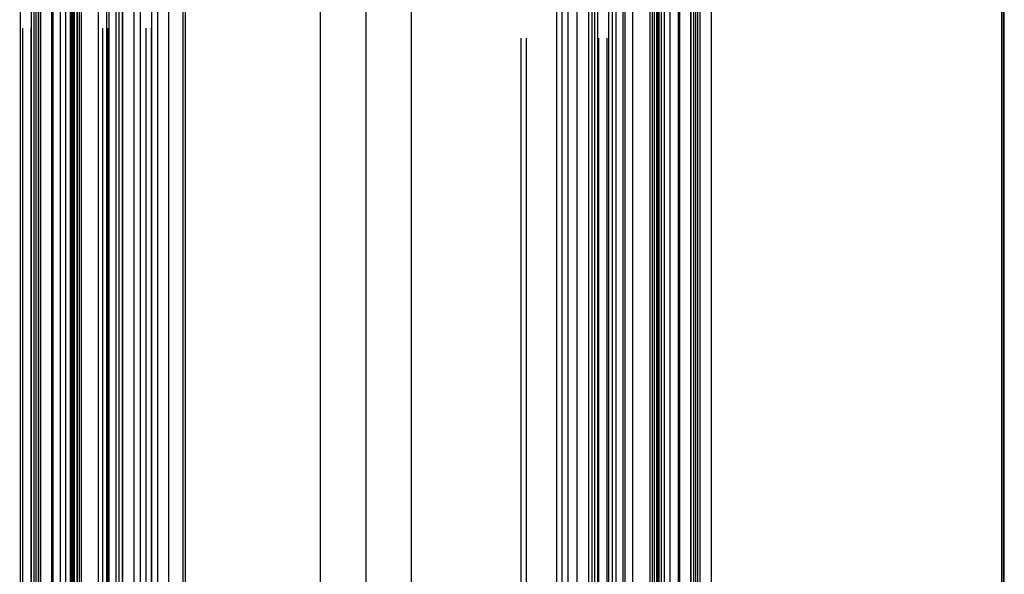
# Model space of a CAD drawing. Header units: millimetres. Extents: x 0 to 340, y -97 to 204.
# Tile 3 of 6: x 0 to 85, y 46 to 94. Entities that reach past the tile are written whole.
import ezdxf

# ---------------------------------------------------------------- set-up
doc = ezdxf.new("R2010")
doc.units = ezdxf.units.MM
doc.header["$MEASUREMENT"] = 0
doc.layers.add('Predefinito', color=5, linetype='Continuous')

msp = doc.modelspace()

# ---------------------------------------------------------------- linework, layer by layer
at = {"layer": 'Predefinito'}
for points in [[(1.582, -65.5), (1.582, 174.5)], [(3.049, -65.5), (3.049, 174.5)], [(4.516, 174.5), (4.516, -65.5)], [(5.494, -65.5), (5.494, 174.5)], [(6.962, -65.5), (6.962, 174.5)], [(8.429, 174.5), (8.429, -65.5)], [(51.429, 174.5), (51.429, -65.5)], [(52.896, -65.5), (52.896, 174.5)], [(54.364, 174.5), (54.364, -65.5)], [(55.342, 174.5), (55.342, -65.5)], [(56.809, -65.5), (56.809, 174.5)], [(58.276, 174.5), (58.276, -65.5)], [(1.196, -65), (1.196, 174)], [(1.389, 174.25), (1.389, -65.25)], [(4.813, -65.25), (4.813, 174.25)], [(5.109, -65), (5.109, 174)], [(5.109, 174), (5.109, -65)], [(5.302, 174.25), (5.302, -65.25)], [(8.725, -65.25), (8.725, 174.25)], [(9.022, 174), (9.022, -65)], [(26.016, 174), (26.016, -65)], [(29.929, 174), (29.929, -65)], [(29.929, 174), (29.929, -65)], [(33.842, 174), (33.842, -65)], [(50.836, -65), (50.836, 174)], [(51.133, -65.25), (51.133, 174.25)], [(54.556, 174.25), (54.556, -65.25)], [(54.749, -65), (54.749, 174)], [(54.749, -65), (54.749, 174)], [(55.045, -65.25), (55.045, 174.25)], [(58.469, 174.25), (58.469, -65.25)], [(58.662, 174), (58.662, -65)], [(0.218, 109), (0.218, 1)], [(1.196, 1), (1.196, 109)], [(1.759, 109), (1.759, 1)], [(1.932, 109), (1.932, 1)], [(1.967, 109), (1.967, 1)], [(2.91, 109), (2.91, 1)], [(4.694, 1), (4.694, 109)], [(4.901, 1), (4.901, 109)], [(7.628, 109), (7.628, 1)], [(7.836, 109), (7.836, 1)], [(9.022, 1), (9.022, 109)], [(10, 109), (10, 1)], [(10.528, 109), (10.528, 1)], [(11.506, 109), (11.506, 1)], [(12.033, 109), (12.033, 1)], [(13.012, 1), (13.012, 109)], [(14.198, 109), (14.198, 1)], [(14.405, 109), (14.405, 1)], [(49.412, 1), (49.412, 109)], [(49.62, 1), (49.62, 109)], [(48.093, 108), (48.093, 0)], [(48.093, 108), (48.093, 0)], [(49.071, 108), (49.071, 0)], [(49.071, 108), (49.071, 0)], [(49.858, 108), (49.858, 0)], [(49.858, 108), (49.858, 0)], [(50.836, 0), (50.836, 108)], [(50.836, 0), (50.836, 108)], [(52.022, 108), (52.022, 0)], [(52.022, 108), (52.022, 0)], [(52.23, 0), (52.23, 108)], [(52.23, 0), (52.23, 108)], [(54.957, 0), (54.957, 108)], [(54.957, 0), (54.957, 108)], [(55.164, 0), (55.164, 108)], [(55.164, 0), (55.164, 108)], [(56.896, 108), (56.896, 0)], [(56.896, 108), (56.896, 0)], [(57.875, 108), (57.875, 0)], [(57.875, 108), (57.875, 0)], [(57.891, 0), (57.891, 108)], [(57.891, 0), (57.891, 108)], [(58.099, 108), (58.099, 0)], [(58.099, 108), (58.099, 0)], [(58.662, 108), (58.662, 0)], [(58.662, 108), (58.662, 0)], [(59.64, 108), (59.64, 0)], [(59.64, 108), (59.64, 0)], [(3.645, 105), (3.645, 5)], [(4.134, 5), (4.134, 105)], [(4.623, 5), (4.623, 105)], [(84.627, 5), (84.627, 105)], [(84.731, 105), (84.731, 5)], [(84.835, 5), (84.835, 105)], [(46.327, 104), (46.327, 4)], [(46.327, 104), (46.327, 4)], [(46.816, 4), (46.816, 104)], [(46.816, 4), (46.816, 104)], [(47.305, 104), (47.305, 4)], [(47.305, 104), (47.305, 4)], [(55.131, 104), (55.131, 4)], [(55.131, 104), (55.131, 4)], [(55.62, 4), (55.62, 104)], [(55.62, 4), (55.62, 104)], [(56.109, 4), (56.109, 104)], [(56.109, 4), (56.109, 104)], [(0.425, 93.037), (0.425, 0.854)], [(1.14, 93.037), (1.14, 0.854)], [(7.331, 0.854), (7.331, 93.037)], [(7.796, 0.854), (7.796, 93.037)], [(11.011, 93.037), (11.011, 0.854)], [(11.476, 93.037), (11.476, 0.854)], [(43.296, 0), (43.296, 92.184)], [(43.296, 0), (43.296, 92.184)], [(43.761, 0), (43.761, 92.184)], [(43.761, 0), (43.761, 92.184)], [(49.952, 92.184), (49.952, 0)], [(49.952, 92.184), (49.952, 0)], [(50.667, 92.184), (50.667, 0)], [(50.667, 92.184), (50.667, 0)]]:
    msp.add_lwpolyline(points, dxfattribs=at)
at = {"layer": 'Predefinito', "extrusion": (0, 1, 0)}
for points in [[(-3.739, 16.101), (-2.904, 16.278)], [(-71.256, 1.915), (-71.433, 2.75)], [(-40.585, 189.637), (-39.75, 189.815)], [(-40.585, 189.637), (-39.75, 189.815)], [(-47.265, 188.219), (-48.1, 188.042)], [(-47.265, 188.219), (-48.1, 188.042)], [(-0.218, 4.077), (-0.209, 4.033), (-0.201, 3.989), (-0.195, 3.945), (-0.189, 3.9), (-0.184, 3.854), (-0.18, 3.808), (-0.177, 3.761), (-0.175, 3.714), (-0.174, 3.667), (-0.175, 3.619), (-0.177, 3.571), (-0.179, 3.523), (-0.183, 3.474), (-0.188, 3.425), (-0.195, 3.377), (-0.203, 3.328), (-0.211, 3.279), (-0.222, 3.23), (-0.233, 3.181), (-0.246, 3.132), (-0.26, 3.083), (-0.275, 3.035), (-0.292, 2.987), (-0.31, 2.939), (-0.329, 2.891), (-0.349, 2.844), (-0.371, 2.797), (-0.394, 2.751), (-0.418, 2.705), (-0.443, 2.66), (-0.47, 2.616), (-0.497, 2.572), (-0.526, 2.529), (-0.556, 2.487), (-0.587, 2.445), (-0.619, 2.405), (-0.652, 2.365), (-0.686, 2.326), (-0.721, 2.288), (-0.756, 2.251), (-0.793, 2.216), (-0.83, 2.181), (-0.868, 2.147), (-0.907, 2.115), (-0.946, 2.083), (-0.986, 2.053), (-1.027, 2.024), (-1.068, 1.995), (-1.11, 1.969), (-1.152, 1.943), (-1.194, 1.918), (-1.237, 1.895), (-1.28, 1.873), (-1.323, 1.852), (-1.366, 1.832), (-1.41, 1.813), (-1.454, 1.796), (-1.497, 1.78), (-1.541, 1.764), (-1.585, 1.75), (-1.629, 1.738), (-1.672, 1.726), (-1.716, 1.715), (-1.759, 1.705)], [(-3.645, 20.217), (-0.218, 4.077)], [(-1.196, 3.869), (-1.192, 3.848), (-1.188, 3.825), (-1.185, 3.803), (-1.182, 3.781), (-1.179, 3.758), (-1.177, 3.735), (-1.176, 3.711), (-1.175, 3.688), (-1.174, 3.664), (-1.175, 3.64), (-1.175, 3.616), (-1.177, 3.592), (-1.179, 3.568), (-1.181, 3.544), (-1.185, 3.519), (-1.188, 3.495), (-1.193, 3.47), (-1.198, 3.446), (-1.204, 3.421), (-1.21, 3.397), (-1.217, 3.372), (-1.225, 3.348), (-1.233, 3.324), (-1.242, 3.3), (-1.252, 3.276), (-1.262, 3.253), (-1.273, 3.229), (-1.284, 3.206), (-1.296, 3.183), (-1.309, 3.161), (-1.322, 3.139), (-1.336, 3.117), (-1.35, 3.095), (-1.365, 3.074), (-1.381, 3.053), (-1.397, 3.033), (-1.413, 3.013), (-1.43, 2.994), (-1.447, 2.975), (-1.465, 2.956), (-1.484, 2.939), (-1.502, 2.921), (-1.521, 2.904), (-1.541, 2.888), (-1.56, 2.872), (-1.58, 2.857), (-1.601, 2.843), (-1.621, 2.829), (-1.642, 2.815), (-1.663, 2.802), (-1.684, 2.79), (-1.706, 2.778), (-1.727, 2.767), (-1.749, 2.757), (-1.77, 2.747), (-1.792, 2.738), (-1.814, 2.729), (-1.836, 2.721), (-1.858, 2.713), (-1.88, 2.706), (-1.902, 2.7), (-1.923, 2.694), (-1.945, 2.688), (-1.967, 2.683)], [(-1.196, 3.869), (-4.623, 20.009)], [(-1.196, 3.869), (-1.582, 3.276)], [(-50.836, 237.657), (-1.196, 3.869)], [(-4.516, 2.653), (-1.582, 3.276)], [(-7.628, 0.459), (-1.759, 1.705)], [(-1.967, 2.683), (-7.836, 1.437)], [(-3.645, 20.217), (-4.623, 20.009)], [(-5.109, 3.038), (-4.516, 2.653)], [(-5.109, 3.038), (-5.494, 2.446)], [(-54.749, 236.827), (-5.109, 3.038)], [(-5.109, 3.038), (-54.749, 236.827)], [(-8.429, 1.822), (-5.494, 2.446)], [(-10, 2), (-9.99, 1.957), (-9.98, 1.913), (-9.968, 1.87), (-9.955, 1.826), (-9.941, 1.782), (-9.926, 1.738), (-9.909, 1.695), (-9.892, 1.651), (-9.873, 1.607), (-9.853, 1.564), (-9.832, 1.521), (-9.81, 1.478), (-9.787, 1.435), (-9.762, 1.393), (-9.737, 1.351), (-9.71, 1.309), (-9.682, 1.268), (-9.652, 1.227), (-9.622, 1.187), (-9.591, 1.148), (-9.558, 1.109), (-9.524, 1.071), (-9.49, 1.034), (-9.454, 0.997), (-9.417, 0.961), (-9.379, 0.927), (-9.34, 0.893), (-9.301, 0.86), (-9.26, 0.828), (-9.219, 0.797), (-9.176, 0.767), (-9.133, 0.738), (-9.089, 0.711), (-9.045, 0.684), (-9, 0.659), (-8.954, 0.635), (-8.908, 0.612), (-8.861, 0.59), (-8.814, 0.57), (-8.766, 0.551), (-8.719, 0.533), (-8.67, 0.516), (-8.622, 0.501), (-8.573, 0.487), (-8.524, 0.474), (-8.475, 0.463), (-8.426, 0.452), (-8.378, 0.443), (-8.329, 0.436), (-8.28, 0.429), (-8.231, 0.424), (-8.183, 0.42), (-8.134, 0.417), (-8.086, 0.416), (-8.039, 0.415), (-7.991, 0.416), (-7.944, 0.418), (-7.898, 0.421), (-7.851, 0.425), (-7.806, 0.43), (-7.761, 0.436), (-7.716, 0.442), (-7.672, 0.45), (-7.628, 0.459)], [(-9.022, 2.208), (-9.017, 2.186), (-9.012, 2.164), (-9.006, 2.142), (-8.999, 2.121), (-8.992, 2.099), (-8.985, 2.077), (-8.976, 2.055), (-8.968, 2.033), (-8.958, 2.011), (-8.948, 1.99), (-8.938, 1.968), (-8.927, 1.947), (-8.915, 1.925), (-8.903, 1.904), (-8.89, 1.883), (-8.877, 1.862), (-8.863, 1.842), (-8.848, 1.821), (-8.833, 1.801), (-8.817, 1.782), (-8.801, 1.762), (-8.784, 1.743), (-8.767, 1.725), (-8.749, 1.706), (-8.73, 1.688), (-8.711, 1.671), (-8.692, 1.654), (-8.672, 1.638), (-8.652, 1.622), (-8.631, 1.606), (-8.61, 1.591), (-8.588, 1.577), (-8.567, 1.563), (-8.544, 1.55), (-8.522, 1.537), (-8.499, 1.525), (-8.476, 1.514), (-8.452, 1.503), (-8.429, 1.493), (-8.405, 1.483), (-8.381, 1.474), (-8.357, 1.466), (-8.333, 1.458), (-8.308, 1.451), (-8.284, 1.445), (-8.26, 1.439), (-8.235, 1.434), (-8.211, 1.429), (-8.186, 1.426), (-8.162, 1.422), (-8.137, 1.42), (-8.113, 1.418), (-8.089, 1.416), (-8.065, 1.416), (-8.041, 1.415), (-8.017, 1.416), (-7.994, 1.417), (-7.971, 1.418), (-7.947, 1.42), (-7.925, 1.422), (-7.902, 1.425), (-7.88, 1.429), (-7.858, 1.433), (-7.836, 1.437)], [(-9.022, 2.208), (-8.429, 1.822)], [(-12.033, 16.391), (-9.022, 2.208)], [(-9.022, 2.208), (-58.662, 235.996)], [(-10, 2), (-13.012, 16.184)], [(-14.405, 17.932), (-14.362, 17.941), (-14.318, 17.949), (-14.273, 17.956), (-14.228, 17.962), (-14.182, 17.967), (-14.136, 17.971), (-14.089, 17.974), (-14.042, 17.975), (-13.995, 17.976), (-13.947, 17.976), (-13.899, 17.974), (-13.851, 17.971), (-13.802, 17.967), (-13.754, 17.962), (-13.705, 17.956), (-13.656, 17.948), (-13.607, 17.939), (-13.558, 17.929), (-13.509, 17.917), (-13.46, 17.905), (-13.412, 17.891), (-13.363, 17.875), (-13.315, 17.859), (-13.267, 17.841), (-13.219, 17.822), (-13.172, 17.801), (-13.125, 17.78), (-13.079, 17.757), (-13.034, 17.733), (-12.988, 17.707), (-12.944, 17.681), (-12.9, 17.653), (-12.857, 17.624), (-12.815, 17.595), (-12.773, 17.564), (-12.733, 17.532), (-12.693, 17.499), (-12.654, 17.465), (-12.616, 17.43), (-12.58, 17.394), (-12.544, 17.358), (-12.509, 17.32), (-12.475, 17.282), (-12.443, 17.244), (-12.411, 17.204), (-12.381, 17.164), (-12.352, 17.124), (-12.324, 17.082), (-12.297, 17.041), (-12.271, 16.999), (-12.247, 16.956), (-12.223, 16.914), (-12.201, 16.871), (-12.18, 16.828), (-12.16, 16.784), (-12.142, 16.741), (-12.124, 16.697), (-12.108, 16.653), (-12.093, 16.609), (-12.079, 16.566), (-12.066, 16.522), (-12.054, 16.478), (-12.043, 16.435), (-12.033, 16.391)], [(-14.198, 16.954), (-14.176, 16.959), (-14.154, 16.963), (-14.131, 16.966), (-14.109, 16.969), (-14.086, 16.971), (-14.063, 16.973), (-14.04, 16.975), (-14.016, 16.976), (-13.992, 16.976), (-13.969, 16.976), (-13.944, 16.975), (-13.92, 16.974), (-13.896, 16.972), (-13.872, 16.969), (-13.847, 16.966), (-13.823, 16.962), (-13.798, 16.958), (-13.774, 16.953), (-13.749, 16.947), (-13.725, 16.94), (-13.701, 16.933), (-13.676, 16.926), (-13.652, 16.917), (-13.628, 16.908), (-13.605, 16.899), (-13.581, 16.889), (-13.558, 16.878), (-13.535, 16.866), (-13.512, 16.854), (-13.489, 16.842), (-13.467, 16.828), (-13.445, 16.815), (-13.423, 16.8), (-13.402, 16.785), (-13.382, 16.77), (-13.361, 16.754), (-13.341, 16.737), (-13.322, 16.72), (-13.303, 16.703), (-13.285, 16.685), (-13.267, 16.667), (-13.249, 16.648), (-13.233, 16.629), (-13.216, 16.61), (-13.201, 16.59), (-13.185, 16.57), (-13.171, 16.55), (-13.157, 16.529), (-13.143, 16.508), (-13.13, 16.487), (-13.118, 16.466), (-13.107, 16.445), (-13.095, 16.423), (-13.085, 16.402), (-13.075, 16.38), (-13.066, 16.358), (-13.057, 16.336), (-13.049, 16.315), (-13.041, 16.293), (-13.034, 16.271), (-13.028, 16.249), (-13.022, 16.227), (-13.016, 16.205), (-13.012, 16.184)], [(-84.627, 2), (-14.198, 16.954)], [(-14.405, 17.932), (-84.835, 2.978)], [(-50.836, 237.657), (-51.429, 238.043)], [(-51.429, 238.043), (-54.364, 237.42)], [(-54.749, 236.827), (-54.364, 237.42)], [(-54.749, 236.827), (-55.342, 237.212)], [(-55.342, 237.212), (-58.276, 236.589)], [(-58.662, 235.996), (-58.276, 236.589)], [(-84.627, 2), (-84.835, 2.978)], [(-49.858, 237.865), (-46.327, 221.236)], [(-47.305, 221.028), (-46.327, 221.236)], [(-49.858, 237.865), (-46.327, 221.236)], [(-47.305, 221.028), (-46.327, 221.236)], [(-47.305, 221.028), (-50.836, 237.657)], [(-47.305, 221.028), (-50.836, 237.657)], [(-49.858, 237.865), (-49.868, 237.908), (-49.878, 237.952), (-49.89, 237.995), (-49.903, 238.039), (-49.917, 238.083), (-49.932, 238.127), (-49.949, 238.17), (-49.966, 238.214), (-49.985, 238.258), (-50.005, 238.301), (-50.026, 238.344), (-50.048, 238.387), (-50.071, 238.43), (-50.096, 238.472), (-50.121, 238.514), (-50.148, 238.556), (-50.176, 238.597), (-50.206, 238.638), (-50.236, 238.678), (-50.267, 238.717), (-50.3, 238.756), (-50.334, 238.794), (-50.368, 238.831), (-50.404, 238.868), (-50.441, 238.904), (-50.479, 238.938), (-50.518, 238.972), (-50.557, 239.005), (-50.598, 239.037), (-50.639, 239.068), (-50.682, 239.098), (-50.725, 239.127), (-50.769, 239.154), (-50.813, 239.181), (-50.858, 239.206), (-50.904, 239.23), (-50.95, 239.253), (-50.997, 239.275), (-51.044, 239.295), (-51.092, 239.314), (-51.139, 239.332), (-51.188, 239.349), (-51.236, 239.364), (-51.285, 239.378), (-51.334, 239.391), (-51.383, 239.403), (-51.432, 239.413), (-51.48, 239.422), (-51.529, 239.429), (-51.578, 239.436), (-51.627, 239.441), (-51.675, 239.445), (-51.724, 239.448), (-51.772, 239.449), (-51.819, 239.45), (-51.867, 239.449), (-51.914, 239.447), (-51.96, 239.444), (-52.007, 239.44), (-52.052, 239.435), (-52.098, 239.43), (-52.142, 239.423), (-52.186, 239.415), (-52.23, 239.406)], [(-49.858, 237.865), (-49.868, 237.908), (-49.878, 237.952), (-49.89, 237.995), (-49.903, 238.039), (-49.917, 238.083), (-49.932, 238.127), (-49.949, 238.17), (-49.966, 238.214), (-49.985, 238.258), (-50.005, 238.301), (-50.026, 238.344), (-50.048, 238.387), (-50.071, 238.43), (-50.096, 238.472), (-50.121, 238.514), (-50.148, 238.556), (-50.176, 238.597), (-50.206, 238.638), (-50.236, 238.678), (-50.267, 238.717), (-50.3, 238.756), (-50.334, 238.794), (-50.368, 238.831), (-50.404, 238.868), (-50.441, 238.904), (-50.479, 238.938), (-50.518, 238.972), (-50.557, 239.005), (-50.598, 239.037), (-50.639, 239.068), (-50.682, 239.098), (-50.725, 239.127), (-50.769, 239.154), (-50.813, 239.181), (-50.858, 239.206), (-50.904, 239.23), (-50.95, 239.253), (-50.997, 239.275), (-51.044, 239.295), (-51.092, 239.314), (-51.139, 239.332), (-51.188, 239.349), (-51.236, 239.364), (-51.285, 239.378), (-51.334, 239.391), (-51.383, 239.403), (-51.432, 239.413), (-51.48, 239.422), (-51.529, 239.429), (-51.578, 239.436), (-51.627, 239.441), (-51.675, 239.445), (-51.724, 239.448), (-51.772, 239.449), (-51.819, 239.45), (-51.867, 239.449), (-51.914, 239.447), (-51.96, 239.444), (-52.007, 239.44), (-52.052, 239.435), (-52.098, 239.43), (-52.142, 239.423), (-52.186, 239.415), (-52.23, 239.406)], [(-50.836, 237.657), (-50.841, 237.679), (-50.846, 237.701), (-50.852, 237.723), (-50.859, 237.744), (-50.866, 237.766), (-50.873, 237.788), (-50.882, 237.81), (-50.89, 237.832), (-50.9, 237.854), (-50.91, 237.875), (-50.92, 237.897), (-50.931, 237.919), (-50.943, 237.94), (-50.955, 237.961), (-50.968, 237.982), (-50.981, 238.003), (-50.995, 238.023), (-51.01, 238.044), (-51.025, 238.064), (-51.041, 238.083), (-51.057, 238.103), (-51.074, 238.122), (-51.091, 238.141), (-51.109, 238.159), (-51.128, 238.177), (-51.147, 238.194), (-51.166, 238.211), (-51.186, 238.227), (-51.206, 238.243), (-51.227, 238.259), (-51.248, 238.274), (-51.27, 238.288), (-51.291, 238.302), (-51.314, 238.315), (-51.336, 238.328), (-51.359, 238.34), (-51.382, 238.351), (-51.406, 238.362), (-51.429, 238.373), (-51.453, 238.382), (-51.477, 238.391), (-51.501, 238.399), (-51.525, 238.407), (-51.55, 238.414), (-51.574, 238.42), (-51.598, 238.426), (-51.623, 238.431), (-51.647, 238.436), (-51.672, 238.439), (-51.696, 238.443), (-51.721, 238.445), (-51.745, 238.447), (-51.769, 238.449), (-51.793, 238.449), (-51.817, 238.45), (-51.841, 238.449), (-51.864, 238.448), (-51.887, 238.447), (-51.911, 238.445), (-51.933, 238.443), (-51.956, 238.44), (-51.978, 238.436), (-52, 238.432), (-52.022, 238.428)], [(-50.836, 237.657), (-50.841, 237.679), (-50.846, 237.701), (-50.852, 237.723), (-50.859, 237.744), (-50.866, 237.766), (-50.873, 237.788), (-50.882, 237.81), (-50.89, 237.832), (-50.9, 237.854), (-50.91, 237.875), (-50.92, 237.897), (-50.931, 237.919), (-50.943, 237.94), (-50.955, 237.961), (-50.968, 237.982), (-50.981, 238.003), (-50.995, 238.023), (-51.01, 238.044), (-51.025, 238.064), (-51.041, 238.083), (-51.057, 238.103), (-51.074, 238.122), (-51.091, 238.141), (-51.109, 238.159), (-51.128, 238.177), (-51.147, 238.194), (-51.166, 238.211), (-51.186, 238.227), (-51.206, 238.243), (-51.227, 238.259), (-51.248, 238.274), (-51.27, 238.288), (-51.291, 238.302), (-51.314, 238.315), (-51.336, 238.328), (-51.359, 238.34), (-51.382, 238.351), (-51.406, 238.362), (-51.429, 238.373), (-51.453, 238.382), (-51.477, 238.391), (-51.501, 238.399), (-51.525, 238.407), (-51.55, 238.414), (-51.574, 238.42), (-51.598, 238.426), (-51.623, 238.431), (-51.647, 238.436), (-51.672, 238.439), (-51.696, 238.443), (-51.721, 238.445), (-51.745, 238.447), (-51.769, 238.449), (-51.793, 238.449), (-51.817, 238.45), (-51.841, 238.449), (-51.864, 238.448), (-51.887, 238.447), (-51.911, 238.445), (-51.933, 238.443), (-51.956, 238.44), (-51.978, 238.436), (-52, 238.432), (-52.022, 238.428)], [(-57.891, 237.182), (-52.022, 238.428)], [(-57.891, 237.182), (-52.022, 238.428)], [(-52.23, 239.406), (-58.099, 238.16)], [(-52.23, 239.406), (-58.099, 238.16)], [(-58.662, 235.996), (-55.131, 219.367)], [(-56.109, 219.159), (-55.131, 219.367)], [(-58.662, 235.996), (-55.131, 219.367)], [(-56.109, 219.159), (-55.131, 219.367)], [(-56.109, 219.159), (-59.64, 235.788)], [(-56.109, 219.159), (-59.64, 235.788)], [(-58.662, 235.996), (-58.666, 236.018), (-58.67, 236.04), (-58.673, 236.062), (-58.676, 236.085), (-58.679, 236.107), (-58.681, 236.13), (-58.682, 236.154), (-58.683, 236.177), (-58.684, 236.201), (-58.683, 236.225), (-58.683, 236.249), (-58.681, 236.273), (-58.679, 236.297), (-58.677, 236.322), (-58.673, 236.346), (-58.67, 236.37), (-58.665, 236.395), (-58.66, 236.419), (-58.654, 236.444), (-58.648, 236.468), (-58.641, 236.493), (-58.633, 236.517), (-58.625, 236.541), (-58.616, 236.565), (-58.606, 236.589), (-58.596, 236.612), (-58.585, 236.636), (-58.574, 236.659), (-58.562, 236.682), (-58.549, 236.704), (-58.536, 236.726), (-58.522, 236.748), (-58.508, 236.77), (-58.493, 236.791), (-58.477, 236.812), (-58.461, 236.832), (-58.445, 236.852), (-58.428, 236.871), (-58.411, 236.89), (-58.393, 236.909), (-58.374, 236.926), (-58.356, 236.944), (-58.337, 236.961), (-58.317, 236.977), (-58.298, 236.993), (-58.278, 237.008), (-58.257, 237.023), (-58.237, 237.037), (-58.216, 237.05), (-58.195, 237.063), (-58.174, 237.075), (-58.152, 237.087), (-58.131, 237.098), (-58.109, 237.108), (-58.088, 237.118), (-58.066, 237.128), (-58.044, 237.136), (-58.022, 237.144), (-58, 237.152), (-57.978, 237.159), (-57.956, 237.166), (-57.935, 237.171), (-57.913, 237.177), (-57.891, 237.182)], [(-58.662, 235.996), (-58.666, 236.018), (-58.67, 236.04), (-58.673, 236.062), (-58.676, 236.085), (-58.679, 236.107), (-58.681, 236.13), (-58.682, 236.154), (-58.683, 236.177), (-58.684, 236.201), (-58.683, 236.225), (-58.683, 236.249), (-58.681, 236.273), (-58.679, 236.297), (-58.677, 236.322), (-58.673, 236.346), (-58.67, 236.37), (-58.665, 236.395), (-58.66, 236.419), (-58.654, 236.444), (-58.648, 236.468), (-58.641, 236.493), (-58.633, 236.517), (-58.625, 236.541), (-58.616, 236.565), (-58.606, 236.589), (-58.596, 236.612), (-58.585, 236.636), (-58.574, 236.659), (-58.562, 236.682), (-58.549, 236.704), (-58.536, 236.726), (-58.522, 236.748), (-58.508, 236.77), (-58.493, 236.791), (-58.477, 236.812), (-58.461, 236.832), (-58.445, 236.852), (-58.428, 236.871), (-58.411, 236.89), (-58.393, 236.909), (-58.374, 236.926), (-58.356, 236.944), (-58.337, 236.961), (-58.317, 236.977), (-58.298, 236.993), (-58.278, 237.008), (-58.257, 237.023), (-58.237, 237.037), (-58.216, 237.05), (-58.195, 237.063), (-58.174, 237.075), (-58.152, 237.087), (-58.131, 237.098), (-58.109, 237.108), (-58.088, 237.118), (-58.066, 237.128), (-58.044, 237.136), (-58.022, 237.144), (-58, 237.152), (-57.978, 237.159), (-57.956, 237.166), (-57.935, 237.171), (-57.913, 237.177), (-57.891, 237.182)], [(-59.64, 235.788), (-59.649, 235.832), (-59.657, 235.876), (-59.663, 235.92), (-59.669, 235.966), (-59.674, 236.011), (-59.678, 236.057), (-59.681, 236.104), (-59.683, 236.151), (-59.684, 236.198), (-59.683, 236.246), (-59.681, 236.294), (-59.679, 236.342), (-59.675, 236.391), (-59.67, 236.44), (-59.663, 236.488), (-59.655, 236.537), (-59.647, 236.586), (-59.636, 236.635), (-59.625, 236.684), (-59.612, 236.733), (-59.598, 236.782), (-59.583, 236.83), (-59.566, 236.878), (-59.548, 236.926), (-59.529, 236.974), (-59.509, 237.021), (-59.487, 237.068), (-59.464, 237.114), (-59.44, 237.16), (-59.415, 237.205), (-59.388, 237.249), (-59.361, 237.293), (-59.332, 237.336), (-59.302, 237.378), (-59.271, 237.42), (-59.239, 237.461), (-59.206, 237.5), (-59.172, 237.539), (-59.137, 237.577), (-59.102, 237.614), (-59.065, 237.649), (-59.028, 237.684), (-58.99, 237.718), (-58.951, 237.751), (-58.912, 237.782), (-58.872, 237.812), (-58.831, 237.842), (-58.79, 237.87), (-58.748, 237.896), (-58.706, 237.922), (-58.664, 237.947), (-58.621, 237.97), (-58.578, 237.992), (-58.535, 238.013), (-58.492, 238.033), (-58.448, 238.052), (-58.404, 238.069), (-58.361, 238.085), (-58.317, 238.101), (-58.273, 238.115), (-58.229, 238.128), (-58.186, 238.139), (-58.142, 238.15), (-58.099, 238.16)], [(-59.64, 235.788), (-59.649, 235.832), (-59.657, 235.876), (-59.663, 235.92), (-59.669, 235.966), (-59.674, 236.011), (-59.678, 236.057), (-59.681, 236.104), (-59.683, 236.151), (-59.684, 236.198), (-59.683, 236.246), (-59.681, 236.294), (-59.679, 236.342), (-59.675, 236.391), (-59.67, 236.44), (-59.663, 236.488), (-59.655, 236.537), (-59.647, 236.586), (-59.636, 236.635), (-59.625, 236.684), (-59.612, 236.733), (-59.598, 236.782), (-59.583, 236.83), (-59.566, 236.878), (-59.548, 236.926), (-59.529, 236.974), (-59.509, 237.021), (-59.487, 237.068), (-59.464, 237.114), (-59.44, 237.16), (-59.415, 237.205), (-59.388, 237.249), (-59.361, 237.293), (-59.332, 237.336), (-59.302, 237.378), (-59.271, 237.42), (-59.239, 237.461), (-59.206, 237.5), (-59.172, 237.539), (-59.137, 237.577), (-59.102, 237.614), (-59.065, 237.649), (-59.028, 237.684), (-58.99, 237.718), (-58.951, 237.751), (-58.912, 237.782), (-58.872, 237.812), (-58.831, 237.842), (-58.79, 237.87), (-58.748, 237.896), (-58.706, 237.922), (-58.664, 237.947), (-58.621, 237.97), (-58.578, 237.992), (-58.535, 238.013), (-58.492, 238.033), (-58.448, 238.052), (-58.404, 238.069), (-58.361, 238.085), (-58.317, 238.101), (-58.273, 238.115), (-58.229, 238.128), (-58.186, 238.139), (-58.142, 238.15), (-58.099, 238.16)]]:
    msp.add_lwpolyline(points, dxfattribs=at)

doc.saveas('drawing.dxf')
